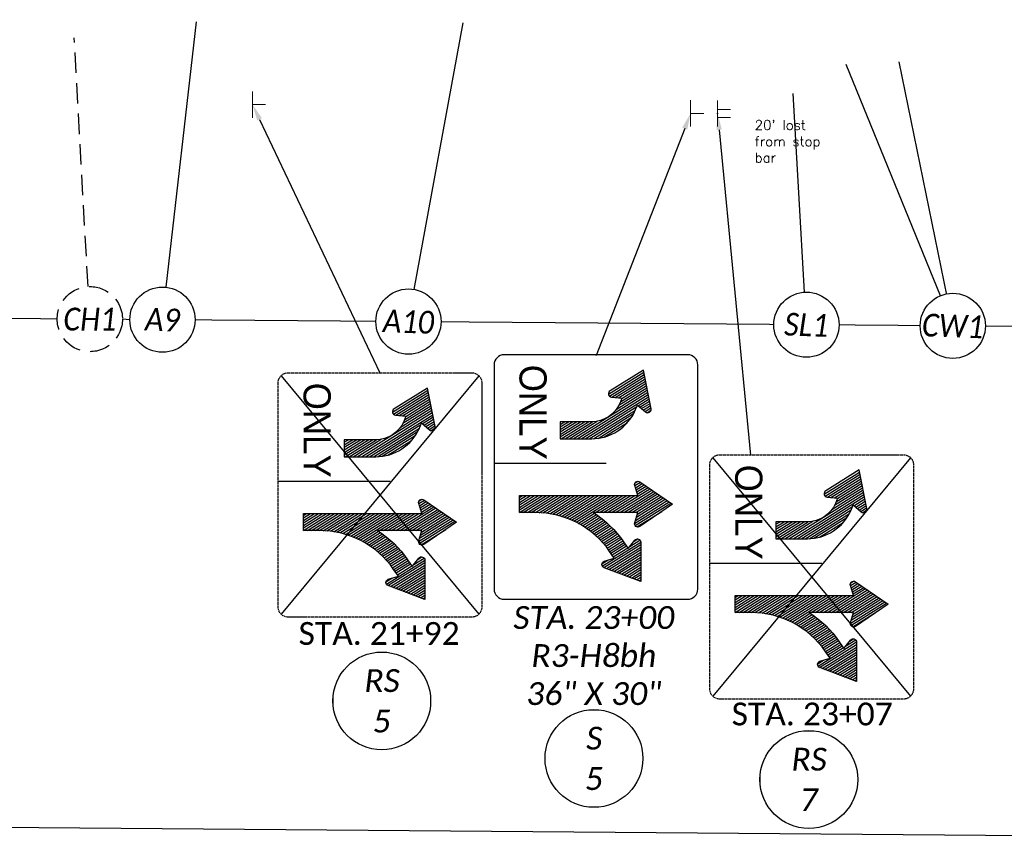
# Model space of a CAD drawing. Header units: feet. Extents: x 2241205 to 2250852, y 595253 to 597159.
# Tile 13 of 32: x 2245492 to 2245734, y 596044 to 596244. Entities that reach past the tile are written whole.
import ezdxf
from ezdxf import colors
from ezdxf.entities.mleader import LeaderData, LeaderLine
from ezdxf.enums import TextEntityAlignment as Align
from ezdxf.math import Vec2, Vec3

# ---------------------------------------------------------------- set-up
doc = ezdxf.new("R2010")
doc.units = ezdxf.units.FT
doc.header["$MEASUREMENT"] = 0
doc.set_wipeout_variables(frame=1)
doc.linetypes.add('DASHED2', pattern=[0.375, 0.25, -0.125])
doc.linetypes.add('HIDDEN2', pattern=[0.1875, 0.125, -0.0625])
for name, color, linetype in [('PM_P_Text', 7, 'Continuous'), ('SN_P_Signs', 120, 'Continuous'), ('SN_P_Text', 7, 'Continuous'), ('SN_X_Public', 3, 'Continuous'), ('SN_X_Public (Construction)', 3, 'Continuous'), ('SN_X_Text', 7, 'Continuous')]:
    doc.layers.add(name, color=color, linetype=linetype)
doc.layers.add('SC_Scratch1', color=7, linetype='Continuous', plot=False)
doc.styles.add('P_Slanted_Normal', font='calibrii.ttf', dxfattribs={"height": 0.14})
doc.styles.add('ROMANS', font='ROMANS.shx', dxfattribs={"height": 2.4})
doc.styles.get("Standard").update_dxf_attribs({"font": 'arial.ttf'})
doc.styles.add('Straight-Normal', font='font30.shx', dxfattribs={"height": 0.14})
doc.styles.add('X_Straight_Normal', font='calibril.ttf', dxfattribs={"height": 0.14})

# ---------------------------------------------------------------- blocks, each defined once
blk = doc.blocks.new('*U1238')
blk.add_wipeout([(-0.1996, 0.0154), (-0.1979, 0.0302), (-0.1946, 0.0468), (-0.1907, 0.0607), (-0.1856, 0.075), (-0.1791, 0.0893), (-0.1718, 0.1028), (-0.1639, 0.1149), (-0.1564, 0.1249), (-0.1478, 0.1351), (-0.1377, 0.1454), (-0.1256, 0.1559), (-0.115, 0.1639), (-0.1058, 0.1699), (-0.0947, 0.1764), (-0.083, 0.1822), (-0.0703, 0.1875), (-0.056, 0.1922), (-0.0388, 0.1964), (-0.024, 0.1988), (-0.0082, 0.2001), (0.0001, 0.2003), (0.0146, 0.1997), (0.0292, 0.1981), (0.0462, 0.1949), (0.0605, 0.1909), (0.0744, 0.1859), (0.0908, 0.1785), (0.1029, 0.1718), (0.114, 0.1647), (0.1255, 0.1561), (0.1362, 0.1469), (0.1457, 0.1374), (0.1538, 0.1283), (0.1608, 0.1195), (0.1695, 0.1067), (0.1766, 0.0945), (0.1828, 0.082), (0.188, 0.0691), (0.1919, 0.0576), (0.1951, 0.0455), (0.1971, 0.0355), (0.1987, 0.025), (0.2, 0.012), (0.2003, 0), (0.1999, -0.0132), (0.1985, -0.027), (0.1963, -0.0398), (0.1937, -0.0512), (0.1904, -0.0623), (0.1864, -0.0732), (0.1826, -0.0823), (0.1764, -0.0948), (0.1705, -0.1052), (0.1641, -0.1148), (0.1555, -0.1262), (0.1478, -0.1352), (0.1417, -0.1415), (0.1327, -0.15), (0.1263, -0.1555), (0.1155, -0.1636), (0.1013, -0.1727), (0.0864, -0.1807), (0.0754, -0.1855), (0.063, -0.1901), (0.0466, -0.1947), (0.038, -0.1966), (0.0258, -0.1986), (0.0166, -0.1995), (0.0072, -0.2001), (0.0001, -0.2002), (-0.0041, -0.2002), (-0.0117, -0.1999), (-0.0185, -0.1994), (-0.0265, -0.1985), (-0.0345, -0.1972), (-0.043, -0.1955), (-0.0517, -0.1934), (-0.0617, -0.1905), (-0.0771, -0.1848), (-0.0902, -0.1787), (-0.1007, -0.173), (-0.1125, -0.1656), (-0.1219, -0.1588), (-0.1332, -0.1494), (-0.146, -0.137), (-0.1551, -0.1266), (-0.1646, -0.1139), (-0.171, -0.1041), (-0.1778, -0.0919), (-0.184, -0.0788), (-0.1893, -0.0649), (-0.194, -0.0495), (-0.1968, -0.0363), (-0.1989, -0.0223), (-0.1999, -0.01), (-0.2002, 0)])
at = {"flags": 128}
blk.add_lwpolyline([(0.0291, 0.1979), (0.271, 1.8429)], dxfattribs=at)
blk.add_circle((0, 0), 0.2)
at = {"style": 'P_Slanted_Normal', "width": 0.9, "flags": 8}
blk.add_attdef('ITEMTYPE', text='', height=0.14, dxfattribs=at).set_placement((0, 0), align=Align.MIDDLE_CENTER)
blk = doc.blocks.new('*U1229')
blk.add_wipeout([(-0.1996, 0.0154), (-0.1979, 0.0302), (-0.1946, 0.0468), (-0.1907, 0.0607), (-0.1856, 0.075), (-0.1791, 0.0893), (-0.1718, 0.1028), (-0.1639, 0.1149), (-0.1564, 0.1249), (-0.1478, 0.1351), (-0.1377, 0.1454), (-0.1256, 0.1559), (-0.115, 0.1639), (-0.1058, 0.1699), (-0.0947, 0.1764), (-0.083, 0.1822), (-0.0703, 0.1875), (-0.056, 0.1922), (-0.0388, 0.1964), (-0.024, 0.1988), (-0.0082, 0.2001), (0.0001, 0.2003), (0.0146, 0.1997), (0.0292, 0.1981), (0.0462, 0.1949), (0.0605, 0.1909), (0.0744, 0.1859), (0.0908, 0.1785), (0.1029, 0.1718), (0.114, 0.1647), (0.1255, 0.1561), (0.1362, 0.1469), (0.1457, 0.1374), (0.1538, 0.1283), (0.1608, 0.1195), (0.1695, 0.1067), (0.1766, 0.0945), (0.1828, 0.082), (0.188, 0.0691), (0.1919, 0.0576), (0.1951, 0.0455), (0.1971, 0.0355), (0.1987, 0.025), (0.2, 0.012), (0.2003, 0), (0.1999, -0.0132), (0.1985, -0.027), (0.1963, -0.0398), (0.1937, -0.0512), (0.1904, -0.0623), (0.1864, -0.0732), (0.1826, -0.0823), (0.1764, -0.0948), (0.1705, -0.1052), (0.1641, -0.1148), (0.1555, -0.1262), (0.1478, -0.1352), (0.1417, -0.1415), (0.1327, -0.15), (0.1263, -0.1555), (0.1155, -0.1636), (0.1013, -0.1727), (0.0864, -0.1807), (0.0754, -0.1855), (0.063, -0.1901), (0.0466, -0.1947), (0.038, -0.1966), (0.0258, -0.1986), (0.0166, -0.1995), (0.0072, -0.2001), (0.0001, -0.2002), (-0.0041, -0.2002), (-0.0117, -0.1999), (-0.0185, -0.1994), (-0.0265, -0.1985), (-0.0345, -0.1972), (-0.043, -0.1955), (-0.0517, -0.1934), (-0.0617, -0.1905), (-0.0771, -0.1848), (-0.0902, -0.1787), (-0.1007, -0.173), (-0.1125, -0.1656), (-0.1219, -0.1588), (-0.1332, -0.1494), (-0.146, -0.137), (-0.1551, -0.1266), (-0.1646, -0.1139), (-0.171, -0.1041), (-0.1778, -0.0919), (-0.184, -0.0788), (-0.1893, -0.0649), (-0.194, -0.0495), (-0.1968, -0.0363), (-0.1989, -0.0223), (-0.1999, -0.01), (-0.2002, 0)])
at = {"flags": 128}
blk.add_lwpolyline([(-0.0185, 0.1991), (-0.1318, 1.4157)], dxfattribs=at)
blk.add_circle((0, 0), 0.2)
at = {"style": 'P_Slanted_Normal', "width": 0.9, "flags": 8}
blk.add_attdef('ITEMTYPE', text='', height=0.14, dxfattribs=at).set_placement((0, 0), align=Align.MIDDLE_CENTER)
blk = doc.blocks.new('*U1237')
blk.add_wipeout([(-0.1996, 0.0154), (-0.1979, 0.0302), (-0.1946, 0.0468), (-0.1907, 0.0607), (-0.1856, 0.075), (-0.1791, 0.0893), (-0.1718, 0.1028), (-0.1639, 0.1149), (-0.1564, 0.1249), (-0.1478, 0.1351), (-0.1377, 0.1454), (-0.1256, 0.1559), (-0.115, 0.1639), (-0.1058, 0.1699), (-0.0947, 0.1764), (-0.083, 0.1822), (-0.0703, 0.1875), (-0.056, 0.1922), (-0.0388, 0.1964), (-0.024, 0.1988), (-0.0082, 0.2001), (0.0001, 0.2003), (0.0146, 0.1997), (0.0292, 0.1981), (0.0462, 0.1949), (0.0605, 0.1909), (0.0744, 0.1859), (0.0908, 0.1785), (0.1029, 0.1718), (0.114, 0.1647), (0.1255, 0.1561), (0.1362, 0.1469), (0.1457, 0.1374), (0.1538, 0.1283), (0.1608, 0.1195), (0.1695, 0.1067), (0.1766, 0.0945), (0.1828, 0.082), (0.188, 0.0691), (0.1919, 0.0576), (0.1951, 0.0455), (0.1971, 0.0355), (0.1987, 0.025), (0.2, 0.012), (0.2003, 0), (0.1999, -0.0132), (0.1985, -0.027), (0.1963, -0.0398), (0.1937, -0.0512), (0.1904, -0.0623), (0.1864, -0.0732), (0.1826, -0.0823), (0.1764, -0.0948), (0.1705, -0.1052), (0.1641, -0.1148), (0.1555, -0.1262), (0.1478, -0.1352), (0.1417, -0.1415), (0.1327, -0.15), (0.1263, -0.1555), (0.1155, -0.1636), (0.1013, -0.1727), (0.0864, -0.1807), (0.0754, -0.1855), (0.063, -0.1901), (0.0466, -0.1947), (0.038, -0.1966), (0.0258, -0.1986), (0.0166, -0.1995), (0.0072, -0.2001), (0.0001, -0.2002), (-0.0041, -0.2002), (-0.0117, -0.1999), (-0.0185, -0.1994), (-0.0265, -0.1985), (-0.0345, -0.1972), (-0.043, -0.1955), (-0.0517, -0.1934), (-0.0617, -0.1905), (-0.0771, -0.1848), (-0.0902, -0.1787), (-0.1007, -0.173), (-0.1125, -0.1656), (-0.1219, -0.1588), (-0.1332, -0.1494), (-0.146, -0.137), (-0.1551, -0.1266), (-0.1646, -0.1139), (-0.171, -0.1041), (-0.1778, -0.0919), (-0.184, -0.0788), (-0.1893, -0.0649), (-0.194, -0.0495), (-0.1968, -0.0363), (-0.1989, -0.0223), (-0.1999, -0.01), (-0.2002, 0)])
at = {"flags": 128}
blk.add_lwpolyline([(0.0157, 0.1994), (0.1441, 1.8347)], dxfattribs=at)
blk.add_circle((0, 0), 0.2)
at = {"style": 'P_Slanted_Normal', "width": 0.9, "flags": 8}
blk.add_attdef('ITEMTYPE', text='', height=0.14, dxfattribs=at).set_placement((0, 0), align=Align.MIDDLE_CENTER)
blk = doc.blocks.new('*U1239')
blk.add_wipeout([(-0.1996, 0.0154), (-0.1979, 0.0302), (-0.1946, 0.0468), (-0.1907, 0.0607), (-0.1856, 0.075), (-0.1791, 0.0893), (-0.1718, 0.1028), (-0.1639, 0.1149), (-0.1564, 0.1249), (-0.1478, 0.1351), (-0.1377, 0.1454), (-0.1256, 0.1559), (-0.115, 0.1639), (-0.1058, 0.1699), (-0.0947, 0.1764), (-0.083, 0.1822), (-0.0703, 0.1875), (-0.056, 0.1922), (-0.0388, 0.1964), (-0.024, 0.1988), (-0.0082, 0.2001), (0.0001, 0.2003), (0.0146, 0.1997), (0.0292, 0.1981), (0.0462, 0.1949), (0.0605, 0.1909), (0.0744, 0.1859), (0.0908, 0.1785), (0.1029, 0.1718), (0.114, 0.1647), (0.1255, 0.1561), (0.1362, 0.1469), (0.1457, 0.1374), (0.1538, 0.1283), (0.1608, 0.1195), (0.1695, 0.1067), (0.1766, 0.0945), (0.1828, 0.082), (0.188, 0.0691), (0.1919, 0.0576), (0.1951, 0.0455), (0.1971, 0.0355), (0.1987, 0.025), (0.2, 0.012), (0.2003, 0), (0.1999, -0.0132), (0.1985, -0.027), (0.1963, -0.0398), (0.1937, -0.0512), (0.1904, -0.0623), (0.1864, -0.0732), (0.1826, -0.0823), (0.1764, -0.0948), (0.1705, -0.1052), (0.1641, -0.1148), (0.1555, -0.1262), (0.1478, -0.1352), (0.1417, -0.1415), (0.1327, -0.15), (0.1263, -0.1555), (0.1155, -0.1636), (0.1013, -0.1727), (0.0864, -0.1807), (0.0754, -0.1855), (0.063, -0.1901), (0.0466, -0.1947), (0.038, -0.1966), (0.0258, -0.1986), (0.0166, -0.1995), (0.0072, -0.2001), (0.0001, -0.2002), (-0.0041, -0.2002), (-0.0117, -0.1999), (-0.0185, -0.1994), (-0.0265, -0.1985), (-0.0345, -0.1972), (-0.043, -0.1955), (-0.0517, -0.1934), (-0.0617, -0.1905), (-0.0771, -0.1848), (-0.0902, -0.1787), (-0.1007, -0.173), (-0.1125, -0.1656), (-0.1219, -0.1588), (-0.1332, -0.1494), (-0.146, -0.137), (-0.1551, -0.1266), (-0.1646, -0.1139), (-0.171, -0.1041), (-0.1778, -0.0919), (-0.184, -0.0788), (-0.1893, -0.0649), (-0.194, -0.0495), (-0.1968, -0.0363), (-0.1989, -0.0223), (-0.1999, -0.01), (-0.2002, 0)])
at = {"flags": 128}
blk.add_lwpolyline([(-0.0819, 0.1824), (-0.7094, 1.5797)], dxfattribs=at)
blk.add_circle((0, 0), 0.2)
at = {"style": 'P_Slanted_Normal', "width": 0.9, "flags": 8}
blk.add_attdef('ITEMTYPE', text='', height=0.14, dxfattribs=at).set_placement((0, 0), align=Align.MIDDLE_CENTER)
blk = doc.blocks.new('SGN1P')
at = {"layer": 'SN_X_Public', "color": 3, "linetype": 'Continuous', "lineweight": 0}
for p, q in [((0, 0.08), (0, -0.08)), ((0, 0), (-0.08, 0))]:
    blk.add_line(p, q, dxfattribs=at)
blk = doc.blocks.new('SGN2P')
at = {"layer": 'SN_X_Public', "color": 3, "linetype": 'Continuous', "lineweight": 0}
for p, q in [((0, 0.08), (0, -0.08)), ((0, 0.024), (-0.08, 0.024)), ((0, -0.024), (-0.08, -0.024))]:
    blk.add_line(p, q, dxfattribs=at)
at = {"layer": 'SN_X_Public (Construction)', "color": 3, "linetype": 'Continuous', "lineweight": 30}
blk.add_point((0, 0), dxfattribs=at)
blk = doc.blocks.new('A$C71eddef6')
at = {"layer": 'SN_P_Signs', "linetype": 'Continuous', "lineweight": 0}
for p, q in [((0, -3.2), (0, 3.2)), ((0, 0), (3.2, 0))]:
    blk.add_line(p, q, dxfattribs=at)
blk = doc.blocks.new('A$C61eb7388')
at = {"layer": 'SN_P_Signs'}
for p, q in [((27.5, 50), (-27.5, 50)), ((27.5, 50), (27.5, 50)), ((-30, 47.5), (-30, 2.5)), ((30, 2.5), (30, 47.5)), ((-3.33, 27.5), (-3.33, 0)), ((-27.5, 0), (27.5, 0))]:
    blk.add_line(p, q, dxfattribs=at)
at = {"layer": 'SN_P_Signs', "linetype": 'Continuous'}
for p, q in [((9.11, 35.17), (5.14, 41.53)), ((9.88, 34.93), (5.46, 42)), ((10.64, 34.69), (5.78, 42.47)), ((11.39, 34.48), (6.11, 42.94)), ((11.92, 34.62), (6.43, 43.4)), ((12.25, 35.07), (8.44, 41.17)), ((8.75, 29.84), (3.2, 38.72)), ((8.75, 30.83), (3.53, 39.18)), ((8.75, 31.81), (3.85, 39.65)), ((8.75, 32.8), (4.17, 40.12)), ((8.75, 33.78), (4.49, 40.59)), ((8.75, 34.77), (4.82, 41.06)), ((-20.31, 28.08), (-25.74, 36.77)), ((-19.84, 28.31), (-25.19, 36.87)), ((-19.58, 28.88), (-24.64, 36.98)), ((-19.49, 29.72), (-24.09, 37.09)), ((-19.4, 30.57), (-23.54, 37.19)), ((-19.29, 31.38), (-23, 37.3)), ((-18.45, 31.01), (-22.45, 37.41)), ((-17.59, 30.62), (-21.9, 37.52)), ((-16.58, 29.98), (-21.35, 37.62)), ((-9.38, 19.44), (-20.8, 37.73)), ((-9.38, 20.43), (-20.25, 37.84)), ((-9.38, 21.41), (-19.7, 37.94)), ((-17.49, 35.39), (-19.16, 38.05)), ((-17.14, 35.81), (-18.61, 38.16)), ((-16.78, 36.22), (-18.06, 38.27)), ((-16.42, 36.63), (-17.51, 38.37)), ((-16.07, 37.05), (-16.96, 38.48)), ((-15.78, 37.57), (-16.36, 38.5)), ((2.65, 34.68), (1.59, 36.37)), ((3.16, 34.84), (1.91, 36.84)), ((3.68, 35), (2.24, 37.31)), ((4.19, 35.16), (2.56, 37.78)), ((8.75, 28.86), (2.88, 38.25)), ((-9.38, 22.4), (-17.28, 35.04)), ((-9.38, 23.38), (-16.43, 34.68)), ((-9.38, 24.38), (-15.55, 34.25)), ((1.48, 34.58), (1.04, 35.28)), ((2.13, 34.52), (1.27, 35.9)), ((8.75, 27.87), (4.58, 34.54)), ((15.83, 34.27), (15.2, 35.28)), ((17.03, 33.34), (15.48, 35.81)), ((21.88, 26.57), (15.97, 36.01)), ((22.24, 26.96), (16.59, 36.01)), ((22.48, 27.57), (17.2, 36.01)), ((22.71, 28.19), (17.82, 36.02)), ((22.94, 28.8), (18.43, 36.02)), ((23.17, 29.41), (19.05, 36.02)), ((23.41, 30.03), (19.66, 36.02)), ((23.64, 30.64), (20.27, 36.02)), ((23.87, 31.25), (20.89, 36.03)), ((24.1, 31.86), (21.5, 36.03)), ((24.34, 32.48), (22.12, 36.03)), ((24.57, 33.09), (22.73, 36.03)), ((24.8, 33.7), (23.35, 36.03)), ((25.03, 34.32), (23.96, 36.04)), ((25.27, 34.93), (24.57, 36.04)), ((25.5, 35.54), (25.19, 36.04)), ((-9.48, 25.52), (-14.57, 33.66)), ((-9.77, 26.97), (-13.39, 32.77)), ((8.75, 26.88), (4.58, 33.55)), ((8.75, 25.9), (4.58, 32.57)), ((8.75, 24.91), (4.58, 31.58)), ((17.85, 28.08), (15.64, 31.62)), ((18.28, 28.38), (16.07, 31.92)), ((18.71, 28.68), (16.5, 32.21)), ((19.14, 28.97), (16.93, 32.51)), ((19.57, 29.27), (17.36, 32.81)), ((11.11, 20.15), (4.58, 30.6)), ((10.84, 19.59), (4.58, 29.61)), ((15.06, 25.66), (12.79, 29.28)), ((15.43, 26.04), (13.18, 29.64)), ((15.82, 26.4), (13.58, 29.99)), ((16.21, 26.76), (13.98, 30.33)), ((16.61, 27.1), (14.39, 30.67)), ((17.02, 27.44), (14.8, 30.99)), ((17.43, 27.76), (15.22, 31.31)), ((10.59, 19.02), (4.58, 28.63)), ((10.34, 18.43), (4.58, 27.64)), ((10.1, 17.82), (4.58, 26.66)), ((12.93, 23.14), (10.58, 26.91)), ((13.27, 23.59), (10.93, 27.33)), ((13.61, 24.03), (11.29, 27.74)), ((13.96, 24.46), (11.66, 28.14)), ((14.32, 24.87), (12.03, 28.53)), ((14.68, 25.27), (12.41, 28.91)), ((21.31, 26.48), (20.41, 27.92)), ((-9.38, 18.46), (-13.67, 25.33)), ((9.88, 17.19), (4.58, 25.67)), ((9.68, 16.54), (4.58, 24.69)), ((11.39, 20.68), (8.91, 24.65)), ((11.68, 21.21), (9.23, 25.13)), ((11.98, 21.71), (9.56, 25.59)), ((12.29, 22.2), (9.89, 26.04)), ((12.61, 22.68), (10.23, 26.48)), ((-9.38, 17.47), (-13.54, 24.15)), ((-9.38, 16.49), (-13.54, 23.16)), ((-9.84, 16.25), (-13.54, 22.17)), ((9.48, 15.86), (4.58, 23.7)), ((9.31, 15.15), (4.58, 22.72)), ((-10.46, 16.25), (-13.54, 21.19)), ((-11.07, 16.25), (-13.54, 20.2)), ((9.15, 14.42), (4.58, 21.73)), ((9.02, 13.65), (4.58, 20.75)), ((8.91, 12.84), (4.58, 19.76)), ((-11.69, 16.25), (-13.54, 19.22)), ((-12.3, 16.25), (-13.54, 18.23)), ((-12.92, 16.25), (-13.54, 17.25)), ((8.82, 11.99), (4.58, 18.78)), ((8.77, 11.1), (4.58, 17.79)), ((-13.53, 16.25), (-13.54, 16.26)), ((8.75, 10.14), (4.58, 16.81)), ((8.75, 9.15), (4.58, 15.82)), ((8.75, 8.17), (4.58, 14.84)), ((8.75, 7.18), (4.58, 13.85)), ((8.72, 6.25), (4.58, 12.87)), ((8.1, 6.25), (4.58, 11.88)), ((7.49, 6.25), (4.58, 10.9)), ((6.87, 6.25), (4.58, 9.91)), ((6.26, 6.25), (4.58, 8.93)), ((5.64, 6.25), (4.58, 7.94)), ((5.02, 6.25), (4.58, 6.96))]:
    blk.add_line(p, q, dxfattribs=at)
at = {"layer": 'SN_P_Signs', "flags": 128}
for points in [[(4.58, 6.25), (4.58, 35.29), (2.12, 34.52, -0.712491), (1.19, 35.78), (6.67, 43.75), (12.14, 35.78, -0.712491), (11.21, 34.52), (8.75, 35.29), (8.75, 24.4, -0.09881), (15.89, 31.79), (17.54, 32.94), (15.51, 34.52, -0.712491), (16.02, 36.01), (25.69, 36.04), (22.26, 27, -0.712491), (20.68, 27.05), (19.92, 29.51), (18.26, 28.36, 0.246076), (8.75, 10.21), (8.75, 6.25)], [(-13.54, 16.25), (-9.38, 16.25), (-9.38, 23.96, 0.29875), (-16.4, 34.66), (-17.66, 35.21), (-15.97, 37.16, 0.712491), (-16.76, 38.52), (-26.25, 36.67), (-21.12, 28.47, 0.712491), (-19.59, 28.82), (-19.31, 31.38), (-18.06, 30.84, -0.29875), (-13.54, 23.96)]]:
    blk.add_lwpolyline(points, format="xyb", close=True, dxfattribs=at)
at = {"layer": 'SN_P_Signs'}
for centre, major_axis, start_param, end_param in [((-27.5, 47.5), (-1.77, 1.77), 5.497787, 7.068583), ((27.5, 47.5), (-1.77, -1.77), 2.356194, 3.926991), ((-27.5, 2.5), (-1.77, -1.77), -0.785398, 0.785398), ((27.5, 2.5), (-1.77, 1.77), 2.356194, 3.926991)]:
    blk.add_ellipse(centre, major_axis=major_axis, ratio=1, start_param=start_param, end_param=end_param, dxfattribs=at)
at = {"layer": 'SN_P_Signs', "style": 'Straight-Normal', "width": 0.960096}
blk.add_text('ONLY', height=6.666, dxfattribs=at).set_placement((-15.89, 9.58), align=Align.MIDDLE_CENTER)
blk = doc.blocks.new('*U1256')
blk.add_wipeout([(-0.1997, 0.0155), (-0.198, 0.0303), (-0.1947, 0.0469), (-0.1909, 0.0608), (-0.1857, 0.0751), (-0.1793, 0.0894), (-0.1719, 0.1029), (-0.164, 0.1151), (-0.1565, 0.1251), (-0.1479, 0.1352), (-0.1378, 0.1455), (-0.1257, 0.156), (-0.1151, 0.164), (-0.1059, 0.1701), (-0.0948, 0.1766), (-0.0831, 0.1824), (-0.0703, 0.1877), (-0.0561, 0.1924), (-0.0388, 0.1966), (-0.024, 0.199), (-0.0083, 0.2003), (0.0001, 0.2004), (0.0146, 0.1999), (0.0292, 0.1983), (0.0463, 0.195), (0.0605, 0.1911), (0.0744, 0.1861), (0.0909, 0.1787), (0.103, 0.172), (0.114, 0.1649), (0.1256, 0.1562), (0.1362, 0.147), (0.1458, 0.1375), (0.1539, 0.1284), (0.1609, 0.1196), (0.1697, 0.1068), (0.1767, 0.0946), (0.1829, 0.0821), (0.1881, 0.0692), (0.192, 0.0577), (0.1952, 0.0456), (0.1973, 0.0356), (0.1989, 0.0251), (0.2001, 0.0121), (0.2004, 0.0001), (0.2, -0.0131), (0.1986, -0.027), (0.1964, -0.0398), (0.1938, -0.0512), (0.1905, -0.0622), (0.1866, -0.0732), (0.1827, -0.0823), (0.1766, -0.0948), (0.1706, -0.1052), (0.1642, -0.1148), (0.1556, -0.1263), (0.1479, -0.1352), (0.1418, -0.1416), (0.1328, -0.1501), (0.1263, -0.1555), (0.1156, -0.1637), (0.1014, -0.1728), (0.0864, -0.1808), (0.0755, -0.1856), (0.063, -0.1902), (0.0467, -0.1948), (0.0381, -0.1967), (0.0258, -0.1986), (0.0166, -0.1996), (0.0072, -0.2002), (0.0001, -0.2003), (-0.0041, -0.2003), (-0.0117, -0.2), (-0.0185, -0.1994), (-0.0265, -0.1985), (-0.0345, -0.1973), (-0.043, -0.1956), (-0.0517, -0.1935), (-0.0618, -0.1905), (-0.0772, -0.1848), (-0.0903, -0.1788), (-0.1008, -0.1731), (-0.1126, -0.1657), (-0.122, -0.1588), (-0.1333, -0.1495), (-0.1461, -0.137), (-0.1552, -0.1266), (-0.1647, -0.114), (-0.1711, -0.1041), (-0.1779, -0.0919), (-0.1841, -0.0788), (-0.1895, -0.0649), (-0.1941, -0.0495), (-0.197, -0.0363), (-0.1991, -0.0222), (-0.2001, -0.0099), (-0.2003, 0.0001)])
at = {"linetype": 'HIDDEN2', "flags": 128}
blk.add_lwpolyline([(-0.0111, 0.1997), (-0.0956, 1.7258)], dxfattribs=at)
at = {"linetype": 'HIDDEN2'}
blk.add_circle((0, 0), 0.2, dxfattribs=at)
at = {"style": 'P_Slanted_Normal', "width": 0.9, "flags": 8}
blk.add_attdef('ITEMTYPE', text='', height=0.14, dxfattribs=at).set_placement((0, 0), align=Align.MIDDLE_CENTER)
blk = doc.blocks.new('A$Cb8c3c831')
at = {"layer": 'SN_X_Public', "linetype": 'Continuous'}
for p, q in [((28.08, 20.31), (36.77, 25.74)), ((28.31, 19.84), (36.87, 25.19)), ((28.88, 19.58), (36.98, 24.64)), ((29.72, 19.49), (37.09, 24.09)), ((30.57, 19.4), (37.19, 23.54)), ((30.62, 17.59), (37.52, 21.9)), ((31.01, 18.45), (37.41, 22.45)), ((31.38, 19.29), (37.3, 23)), ((19.44, 9.38), (37.73, 20.8)), ((20.43, 9.38), (37.84, 20.25)), ((21.41, 9.38), (37.94, 19.7)), ((29.98, 16.58), (37.62, 21.35)), ((22.4, 9.38), (35.04, 17.28)), ((35.39, 17.49), (38.05, 19.16)), ((35.81, 17.14), (38.16, 18.61)), ((36.22, 16.78), (38.27, 18.06)), ((36.63, 16.42), (38.37, 17.51)), ((37.05, 16.07), (38.48, 16.96)), ((23.38, 9.38), (34.68, 16.43)), ((24.38, 9.38), (34.25, 15.55)), ((25.52, 9.48), (33.66, 14.57)), ((37.57, 15.78), (38.5, 16.36)), ((16.25, 11.69), (19.22, 13.54)), ((16.25, 11.07), (20.2, 13.54)), ((16.25, 10.46), (21.19, 13.54)), ((16.25, 9.84), (22.17, 13.54)), ((16.25, 12.3), (18.23, 13.54)), ((16.25, 12.92), (17.25, 13.54)), ((16.25, 13.53), (16.26, 13.54)), ((16.49, 9.38), (23.16, 13.54)), ((17.47, 9.38), (24.15, 13.54)), ((18.46, 9.38), (25.33, 13.67)), ((26.97, 9.77), (32.77, 13.39)), ((34.52, -2.13), (35.9, -1.27)), ((34.58, -1.48), (35.28, -1.04)), ((34.68, -2.65), (36.37, -1.59)), ((34.84, -3.16), (36.84, -1.91)), ((35, -3.68), (37.31, -2.24)), ((6.25, -8.72), (12.87, -4.58)), ((6.25, -8.1), (11.88, -4.58)), ((6.25, -7.49), (10.9, -4.58)), ((6.25, -6.87), (9.91, -4.58)), ((6.25, -6.26), (8.93, -4.58)), ((6.25, -5.64), (7.94, -4.58)), ((6.25, -5.02), (6.96, -4.58)), ((7.18, -8.75), (13.85, -4.58)), ((8.17, -8.75), (14.84, -4.58)), ((9.15, -8.75), (15.82, -4.58)), ((10.14, -8.75), (16.81, -4.58)), ((11.1, -8.77), (17.79, -4.58)), ((11.99, -8.82), (18.78, -4.58)), ((12.84, -8.91), (19.76, -4.58)), ((13.65, -9.02), (20.75, -4.58)), ((14.42, -9.15), (21.73, -4.58)), ((15.15, -9.31), (22.72, -4.58)), ((15.86, -9.48), (23.7, -4.58)), ((16.54, -9.68), (24.69, -4.58)), ((17.19, -9.88), (25.67, -4.58)), ((17.82, -10.1), (26.66, -4.58)), ((18.43, -10.34), (27.64, -4.58)), ((19.02, -10.59), (28.63, -4.58)), ((19.59, -10.84), (29.61, -4.58)), ((20.15, -11.11), (30.6, -4.58)), ((24.91, -8.75), (31.58, -4.58)), ((25.9, -8.75), (32.57, -4.58)), ((26.88, -8.75), (33.55, -4.58)), ((27.87, -8.75), (34.54, -4.58)), ((28.86, -8.75), (38.25, -2.88)), ((29.84, -8.75), (38.72, -3.2)), ((30.83, -8.75), (39.18, -3.53)), ((31.81, -8.75), (39.65, -3.85)), ((32.8, -8.75), (40.12, -4.17)), ((33.78, -8.75), (40.59, -4.49)), ((34.77, -8.75), (41.06, -4.82)), ((35.16, -4.19), (37.78, -2.56)), ((34.48, -11.39), (42.94, -6.11)), ((34.62, -11.92), (43.4, -6.43)), ((34.69, -10.64), (42.47, -5.78)), ((34.93, -9.88), (42, -5.46)), ((35.17, -9.11), (41.53, -5.14)), ((20.68, -11.39), (24.65, -8.91)), ((21.21, -11.68), (25.13, -9.23)), ((21.71, -11.98), (25.59, -9.56)), ((35.07, -12.25), (41.17, -8.44)), ((22.2, -12.29), (26.04, -9.89)), ((22.68, -12.61), (26.48, -10.23)), ((23.14, -12.93), (26.91, -10.58)), ((23.59, -13.27), (27.33, -10.93)), ((24.03, -13.61), (27.74, -11.29)), ((24.46, -13.96), (28.14, -11.66)), ((24.87, -14.32), (28.53, -12.03)), ((25.27, -14.68), (28.91, -12.41)), ((25.66, -15.06), (29.28, -12.79)), ((26.04, -15.43), (29.64, -13.18)), ((26.4, -15.82), (29.99, -13.58)), ((26.76, -16.21), (30.33, -13.98)), ((27.1, -16.61), (30.67, -14.39)), ((26.57, -21.88), (36.01, -15.97)), ((26.96, -22.24), (36.01, -16.59)), ((27.44, -17.02), (30.99, -14.8)), ((27.76, -17.43), (31.31, -15.22)), ((28.08, -17.85), (31.62, -15.64)), ((28.38, -18.28), (31.92, -16.07)), ((28.68, -18.71), (32.21, -16.5)), ((33.34, -17.03), (35.81, -15.48)), ((34.27, -15.83), (35.28, -15.2)), ((27.57, -22.48), (36.01, -17.2)), ((28.19, -22.71), (36.02, -17.82)), ((28.8, -22.94), (36.02, -18.43)), ((28.97, -19.14), (32.51, -16.93)), ((29.27, -19.57), (32.81, -17.36)), ((29.41, -23.17), (36.02, -19.05)), ((26.48, -21.31), (27.92, -20.41)), ((30.03, -23.41), (36.02, -19.66)), ((30.64, -23.64), (36.02, -20.27)), ((31.25, -23.87), (36.03, -20.89)), ((31.86, -24.1), (36.03, -21.5)), ((32.48, -24.34), (36.03, -22.12)), ((33.09, -24.57), (36.03, -22.73)), ((33.7, -24.8), (36.03, -23.35)), ((34.32, -25.03), (36.04, -23.96)), ((34.93, -25.27), (36.04, -24.57)), ((35.54, -25.5), (36.04, -25.19))]:
    blk.add_line(p, q, dxfattribs=at)
at = {"layer": 'SN_X_Public'}
blk.add_line((27.5, 3.33), (0, 3.33), dxfattribs=at)
at = {"layer": 'SN_X_Public', "linetype": 'HIDDEN2', "flags": 128}
blk.add_lwpolyline([(2.5, 30), (47.5, 30, -0.414214), (50, 27.5), (50, -27.5, -0.414214), (47.5, -30), (2.5, -30, -0.414214), (0, -27.5), (0, 27.5, -0.414214)], format="xyb", close=True, dxfattribs=at)
at = {"layer": 'SN_X_Public', "flags": 128}
for points in [[(16.25, 13.54), (16.25, 9.38), (23.96, 9.38, 0.29875), (34.66, 16.4), (35.21, 17.66), (37.16, 15.97, 0.712491), (38.52, 16.76), (36.67, 26.25), (28.47, 21.12, 0.712491), (28.82, 19.59), (31.38, 19.31), (30.84, 18.06, -0.29875), (23.96, 13.54)], [(6.25, -4.58), (35.29, -4.58), (34.52, -2.12, -0.712491), (35.78, -1.19), (43.75, -6.67), (35.78, -12.14, -0.712491), (34.52, -11.21), (35.29, -8.75), (24.4, -8.75, -0.09881), (31.79, -15.89), (32.94, -17.54), (34.52, -15.51, -0.712491), (36.01, -16.02), (36.04, -25.69), (27, -22.26, -0.712491), (27.05, -20.68), (29.51, -19.92), (28.36, -18.26, 0.246076), (10.21, -8.75), (6.25, -8.75)]]:
    blk.add_lwpolyline(points, format="xyb", close=True, dxfattribs=at)
at = {"layer": 'SN_X_Public', "style": 'Straight-Normal', "width": 0.960096}
blk.add_text('ONLY', height=6.666, rotation=270, dxfattribs=at).set_placement((9.58, 15.89), align=Align.MIDDLE_CENTER)

msp = doc.modelspace()

# ---------------------------------------------------------------- linework, layer by layer
at = {"layer": 'PM_P_Text'}
msp.add_line((2245707.84, 596233.5), (2245721.09, 596168.69), dxfattribs=at)
at = {"layer": 'SC_Scratch1'}
for p, q in [((2246106.35, 596165.65), (2244506.4, 596178.26)), ((2246105.37, 596040.65), (2244505.42, 596053.27))]:
    msp.add_line(p, q, dxfattribs=at)
at = {"layer": 'SN_P_Signs', "color": 1, "flags": 128}
for points in [[(2245556.27, 596156.46), (2245604.81, 596097.92)], [(2245604.81, 596156.46), (2245556.27, 596097.92)], [(2245662.19, 596136.34), (2245710.73, 596077.81)], [(2245710.73, 596136.34), (2245662.19, 596077.81)]]:
    msp.add_lwpolyline(points, dxfattribs=at)

# ---------------------------------------------------------------- block references
at = {"layer": 'SN_X_Public', "xscale": 40, "yscale": 40, "zscale": 40}
for name, p, rotation in [('SGN1P', (2245549.28, 596222.99), 180.2986742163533), ('SGN2P', (2245663.38, 596220.82), 179.6819902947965)]:
    msp.add_blockref(name, p, dxfattribs=dict(at, rotation=rotation))
at = {"layer": 'SN_X_Public', "color": 1}
msp.add_blockref('A$C71eddef6', (2245656.77, 596220.85), dxfattribs=at)
at = {"layer": 'SN_X_Public', "color": 1, "rotation": 270}
msp.add_blockref('A$C61eb7388', (2245608.53, 596131.6), dxfattribs=at)
at = {"layer": 'SN_X_Public'}
for p in [(2245555.54, 596127.19), (2245661.46, 596107.07)]:
    msp.add_blockref('A$Cb8c3c831', p, dxfattribs=at)

# ---------------------------------------------------------------- texts
at = {"layer": 'SC_Scratch1', "insert": (2245672.49, 596219.19), "char_height": 2.4, "attachment_point": 1, "style": 'ROMANS'}
msp.add_mtext_dynamic_manual_height_columns("20' lost from stop bar", width=20.7657, gutter_width=12, heights=[0], dxfattribs=at)
at = {"layer": 'SN_P_Text', "insert": (2245633.01, 596087.74), "char_height": 5.6, "attachment_point": 5, "style": 'P_Slanted_Normal'}
msp.add_mtext('\\A1;STA. 23+00\\PR3-H8bh\\P36" X 30"', dxfattribs=at)
at = {"layer": 'SN_X_Text', "char_height": 5.6, "attachment_point": 5, "style": 'X_Straight_Normal'}
for s, insert in [('\\A1;STA. 21+92', (2245580.33, 596093.16)), ('\\A1;STA. 23+07', (2245686.6, 596073.4))]:
    msp.add_mtext(s, dxfattribs=dict(at, insert=insert))

# ---------------------------------------------------------------- leaders
at = {"layer": 'SN_P_Text', "linetype": 'Continuous'}
ml = msp.add_multileader_mtext('Standard', dxfattribs=at)
ml.set_content('', color=256)
ml.set_leader_properties()
ml.build(insert=Vec2(0, 0))
ml.multileader.update_dxf_attribs({"text_right_attachment_type": 6, "dogleg_length": 0, "scale": 40})
ctx = ml.context
ctx.base_point, ctx.scale, ctx.char_height, ctx.landing_gap_size, ctx.plane_origin = Vec3(2245633.44, 596161.51), 40, 0.18, 0.09, Vec3(2245573.54, 596172.88)
ctx.right_attachment, ctx.text_align_type = 6, 2
notes = []
notes.append((ctx, [(1, (1, 1, 0), (2245633.62, 596161.42), (-1, 0), 0, [(0, [(2245656.77, 596220.85)], 0, [])])]))
ctx.mtext.insert, ctx.mtext.alignment, ctx.mtext.flow_direction = Vec3(2245633.53, 596161.6), 3, 5
at = {"layer": 'SN_X_Text', "linetype": 'Continuous'}
ml = msp.add_multileader_mtext('Standard', dxfattribs=at)
ml.set_content('', color=256)
ml.set_leader_properties()
ml.build(insert=Vec2(0, 0))
ml.multileader.update_dxf_attribs({"text_right_attachment_type": 6, "dogleg_length": 0, "scale": 40})
ctx = ml.context
ctx.base_point, ctx.scale, ctx.char_height, ctx.landing_gap_size, ctx.plane_origin = Vec3(2245671.47, 596136.98), 40, 0.18, 0.09, Vec3(2245580.18, 596172.94)
ctx.right_attachment = 6
notes.append((ctx, [(0, (1, 1, 0), (2245671.47, 596136.98), (1, 0), 0, [(0, [(2245663.38, 596220.82)], 0, [])])]))
ctx.mtext.insert, ctx.mtext.flow_direction = Vec3(2245671.56, 596137.07), 5
for ctx, leaders in notes:
    for number, flags, end, landing, length, lines in leaders:
        leader = LeaderData()
        leader.index, (leader.has_last_leader_line, leader.has_dogleg_vector, leader.attachment_direction) = number, flags
        leader.last_leader_point, leader.dogleg_vector, leader.dogleg_length = Vec3(end), Vec3(landing), length
        for number, points, colour, breaks in lines:
            line = LeaderLine()
            line.index, line.vertices, line.color, line.breaks = number, Vec3.list(points), colors.encode_raw_color(colour), breaks
            leader.lines.append(line)
        ctx.leaders.append(leader)

# ---------------------------------------------------------------- wipeouts: each hides what was drawn before it
msp.add_wipeout([(2245569.06, 596077.56), (2245569.16, 596078.45), (2245569.36, 596079.44), (2245569.59, 596080.27), (2245569.9, 596081.12), (2245570.28, 596081.98), (2245570.72, 596082.78), (2245571.19, 596083.51), (2245571.64, 596084.1), (2245572.16, 596084.71), (2245572.76, 596085.32), (2245573.48, 596085.95), (2245574.11, 596086.43), (2245574.66, 596086.79), (2245575.32, 596087.18), (2245576.02, 596087.52), (2245576.78, 596087.84), (2245577.63, 596088.12), (2245578.66, 596088.37), (2245579.55, 596088.51), (2245580.49, 596088.59), (2245580.98, 596088.6), (2245581.85, 596088.57), (2245582.72, 596088.47), (2245583.74, 596088.28), (2245584.59, 596088.04), (2245585.42, 596087.75), (2245586.4, 596087.3), (2245587.12, 596086.9), (2245587.78, 596086.48), (2245588.47, 596085.96), (2245589.11, 596085.42), (2245589.68, 596084.85), (2245590.16, 596084.3), (2245590.58, 596083.78), (2245591.1, 596083.01), (2245591.52, 596082.29), (2245591.89, 596081.54), (2245592.2, 596080.77), (2245592.43, 596080.08), (2245592.63, 596079.36), (2245592.75, 596078.76), (2245592.85, 596078.14), (2245592.92, 596077.36), (2245592.94, 596076.64), (2245592.91, 596075.86), (2245592.83, 596075.03), (2245592.7, 596074.27), (2245592.54, 596073.59), (2245592.35, 596072.93), (2245592.11, 596072.27), (2245591.88, 596071.73), (2245591.51, 596070.98), (2245591.16, 596070.37), (2245590.78, 596069.79), (2245590.26, 596069.11), (2245589.8, 596068.57), (2245589.44, 596068.19), (2245588.9, 596067.69), (2245588.52, 596067.36), (2245587.88, 596066.88), (2245587.03, 596066.33), (2245586.14, 596065.86), (2245585.48, 596065.57), (2245584.74, 596065.29), (2245583.76, 596065.02), (2245583.25, 596064.91), (2245582.52, 596064.79), (2245581.97, 596064.73), (2245581.41, 596064.7), (2245580.98, 596064.69), (2245580.74, 596064.69), (2245580.28, 596064.71), (2245579.87, 596064.74), (2245579.4, 596064.79), (2245578.92, 596064.87), (2245578.41, 596064.97), (2245577.89, 596065.1), (2245577.29, 596065.27), (2245576.38, 596065.61), (2245575.59, 596065.97), (2245574.96, 596066.31), (2245574.26, 596066.76), (2245573.7, 596067.16), (2245573.03, 596067.72), (2245572.26, 596068.47), (2245571.72, 596069.09), (2245571.15, 596069.84), (2245570.77, 596070.43), (2245570.36, 596071.16), (2245569.99, 596071.94), (2245569.67, 596072.77), (2245569.4, 596073.69), (2245569.23, 596074.48), (2245569.1, 596075.31), (2245569.04, 596076.05), (2245569.03, 596076.65)]).dxf.layer = 'SN_P_Text'

# ---------------------------------------------------------------- next in the draw order: linework, layer by layer
at = {"layer": 'SN_P_Text'}
msp.add_circle((2245580.98, 596076.64), 12, dxfattribs=at)

# ---------------------------------------------------------------- next in the draw order: block references
at = {"layer": 'PM_P_Text'}
ref = msp.add_blockref('*U1237', (2245527.17, 596170.21), dxfattribs=dict(at, xscale=40, yscale=40, zscale=40, rotation=358))
ref.add_attrib('ITEMTYPE', 'A9', dxfattribs={"layer": '0', "height": 5.6, "rotation": 358, "style": 'P_Slanted_Normal', "width": 0.9}).set_placement((2245527.17, 596170.21), align=Align.MIDDLE_CENTER)
ref = msp.add_blockref('*U1238', (2245587.53, 596169.74), dxfattribs=dict(at, xscale=40, yscale=40, zscale=40, rotation=358))
ref.add_attrib('ITEMTYPE', 'A10', dxfattribs={"layer": '0', "height": 5.6, "rotation": 358, "style": 'P_Slanted_Normal', "width": 0.9}).set_placement((2245587.53, 596169.74), align=Align.MIDDLE_CENTER)
at = {"layer": 'PM_P_Text', "color": 1, "linetype": 'DASHED2'}
ref = msp.add_blockref('*U1256', (2245509.35, 596170.35), dxfattribs=dict(at, xscale=40, yscale=40, zscale=40))
ref.add_attrib('ITEMTYPE', 'CH1', dxfattribs={"layer": '0', "height": 5.6, "style": 'P_Slanted_Normal', "width": 0.9}).set_placement((2245509.35, 596170.35), align=Align.MIDDLE_CENTER)
at = {"layer": 'PM_P_Text'}
ref = msp.add_blockref('*U1229', (2245685.18, 596168.97), dxfattribs=dict(at, xscale=40, yscale=40, zscale=40, rotation=358))
ref.add_attrib('ITEMTYPE', 'SL1', dxfattribs={"layer": '0', "height": 5.6, "rotation": 358, "style": 'P_Slanted_Normal', "width": 0.9}).set_placement((2245685.18, 596168.97), align=Align.MIDDLE_CENTER)

# ---------------------------------------------------------------- next in the draw order: texts
at = {"layer": 'SN_P_Text', "insert": (2245581.05, 596081.6), "char_height": 5.6, "width": 4.2215, "attachment_point": 5, "style": 'P_Slanted_Normal'}
msp.add_mtext('\\A1;RS', dxfattribs=at)
at = {"layer": 'SN_P_Text', "insert": (2245580.94, 596071.68), "char_height": 5.6, "attachment_point": 5, "style": 'P_Slanted_Normal'}
msp.add_mtext('\\A1;5', dxfattribs=at)

# ---------------------------------------------------------------- next in the draw order: wipeouts: each hides what was drawn before it
for points in [[(2245621.13, 596063.44), (2245621.23, 596064.32), (2245621.43, 596065.31), (2245621.66, 596066.14), (2245621.96, 596066.99), (2245622.35, 596067.85), (2245622.79, 596068.65), (2245623.26, 596069.38), (2245623.71, 596069.98), (2245624.22, 596070.58), (2245624.83, 596071.2), (2245625.54, 596071.82), (2245626.18, 596072.3), (2245626.73, 596072.66), (2245627.39, 596073.05), (2245628.09, 596073.4), (2245628.85, 596073.71), (2245629.7, 596073.99), (2245630.73, 596074.25), (2245631.61, 596074.39), (2245632.55, 596074.46), (2245633.05, 596074.47), (2245633.91, 596074.44), (2245634.79, 596074.35), (2245635.81, 596074.15), (2245636.65, 596073.92), (2245637.49, 596073.62), (2245638.47, 596073.18), (2245639.19, 596072.78), (2245639.85, 596072.35), (2245640.54, 596071.84), (2245641.17, 596071.29), (2245641.75, 596070.72), (2245642.23, 596070.18), (2245642.64, 596069.65), (2245643.17, 596068.89), (2245643.59, 596068.16), (2245643.96, 596067.41), (2245644.27, 596066.64), (2245644.5, 596065.96), (2245644.69, 596065.23), (2245644.82, 596064.64), (2245644.91, 596064.01), (2245644.98, 596063.24), (2245645, 596062.52), (2245644.98, 596061.73), (2245644.9, 596060.9), (2245644.77, 596060.14), (2245644.61, 596059.46), (2245644.41, 596058.8), (2245644.18, 596058.14), (2245643.95, 596057.6), (2245643.58, 596056.86), (2245643.22, 596056.24), (2245642.84, 596055.66), (2245642.33, 596054.98), (2245641.87, 596054.45), (2245641.51, 596054.07), (2245640.97, 596053.56), (2245640.58, 596053.23), (2245639.94, 596052.75), (2245639.1, 596052.2), (2245638.2, 596051.73), (2245637.55, 596051.44), (2245636.81, 596051.17), (2245635.83, 596050.89), (2245635.32, 596050.78), (2245634.58, 596050.66), (2245634.04, 596050.6), (2245633.47, 596050.57), (2245633.05, 596050.56), (2245632.8, 596050.56), (2245632.34, 596050.58), (2245631.94, 596050.61), (2245631.46, 596050.67), (2245630.99, 596050.74), (2245630.48, 596050.84), (2245629.96, 596050.97), (2245629.36, 596051.15), (2245628.44, 596051.49), (2245627.66, 596051.85), (2245627.03, 596052.19), (2245626.33, 596052.63), (2245625.76, 596053.04), (2245625.09, 596053.59), (2245624.33, 596054.34), (2245623.79, 596054.96), (2245623.22, 596055.71), (2245622.84, 596056.3), (2245622.43, 596057.03), (2245622.06, 596057.81), (2245621.74, 596058.64), (2245621.46, 596059.56), (2245621.29, 596060.35), (2245621.17, 596061.19), (2245621.11, 596061.92), (2245621.09, 596062.52)], [(2245673.85, 596058.27), (2245673.95, 596059.16), (2245674.15, 596060.15), (2245674.38, 596060.98), (2245674.69, 596061.83), (2245675.07, 596062.69), (2245675.51, 596063.49), (2245675.98, 596064.22), (2245676.43, 596064.81), (2245676.95, 596065.42), (2245677.55, 596066.03), (2245678.27, 596066.66), (2245678.9, 596067.14), (2245679.45, 596067.5), (2245680.11, 596067.89), (2245680.81, 596068.23), (2245681.57, 596068.55), (2245682.42, 596068.83), (2245683.45, 596069.08), (2245684.34, 596069.22), (2245685.28, 596069.3), (2245685.77, 596069.31), (2245686.64, 596069.28), (2245687.51, 596069.18), (2245688.53, 596068.99), (2245689.38, 596068.75), (2245690.21, 596068.46), (2245691.19, 596068.01), (2245691.91, 596067.61), (2245692.57, 596067.19), (2245693.26, 596066.67), (2245693.9, 596066.13), (2245694.47, 596065.56), (2245694.95, 596065.01), (2245695.37, 596064.49), (2245695.89, 596063.72), (2245696.31, 596063), (2245696.68, 596062.25), (2245696.99, 596061.48), (2245697.22, 596060.79), (2245697.42, 596060.07), (2245697.54, 596059.48), (2245697.63, 596058.85), (2245697.71, 596058.07), (2245697.73, 596057.36), (2245697.7, 596056.57), (2245697.62, 596055.74), (2245697.49, 596054.98), (2245697.33, 596054.3), (2245697.14, 596053.64), (2245696.9, 596052.98), (2245696.67, 596052.44), (2245696.3, 596051.7), (2245695.95, 596051.08), (2245695.57, 596050.5), (2245695.05, 596049.82), (2245694.59, 596049.28), (2245694.23, 596048.9), (2245693.69, 596048.4), (2245693.31, 596048.07), (2245692.67, 596047.59), (2245691.82, 596047.04), (2245690.92, 596046.57), (2245690.27, 596046.28), (2245689.53, 596046.01), (2245688.55, 596045.73), (2245688.04, 596045.62), (2245687.31, 596045.5), (2245686.76, 596045.44), (2245686.2, 596045.41), (2245685.77, 596045.4), (2245685.53, 596045.4), (2245685.07, 596045.42), (2245684.66, 596045.45), (2245684.19, 596045.51), (2245683.71, 596045.58), (2245683.2, 596045.68), (2245682.68, 596045.81), (2245682.08, 596045.98), (2245681.16, 596046.32), (2245680.38, 596046.68), (2245679.75, 596047.03), (2245679.05, 596047.47), (2245678.49, 596047.88), (2245677.82, 596048.43), (2245677.05, 596049.18), (2245676.51, 596049.8), (2245675.94, 596050.55), (2245675.56, 596051.14), (2245675.15, 596051.87), (2245674.78, 596052.65), (2245674.46, 596053.48), (2245674.19, 596054.4), (2245674.02, 596055.19), (2245673.89, 596056.02), (2245673.83, 596056.76), (2245673.82, 596057.36)]]:
    msp.add_wipeout(points).dxf.layer = 'SN_P_Text'

# ---------------------------------------------------------------- next in the draw order: linework, layer by layer
at = {"layer": 'SN_P_Text'}
for centre in [(2245633.05, 596062.52), (2245685.77, 596057.35)]:
    msp.add_circle(centre, 12, dxfattribs=at)

# ---------------------------------------------------------------- next in the draw order: block references
at = {"layer": 'PM_P_Text'}
ref = msp.add_blockref('*U1239', (2245721.09, 596168.69), dxfattribs=dict(at, xscale=40, yscale=40, zscale=40, rotation=358))
ref.add_attrib('ITEMTYPE', 'CW1', dxfattribs={"layer": '0', "height": 5.6, "rotation": 358, "style": 'P_Slanted_Normal', "width": 0.9}).set_placement((2245721.09, 596168.69), align=Align.MIDDLE_CENTER)

# ---------------------------------------------------------------- next in the draw order: texts
at = {"layer": 'SN_P_Text', "char_height": 5.6, "attachment_point": 5, "style": 'P_Slanted_Normal'}
for s, insert in [('\\A1;S', (2245633.12, 596067.47)), ('\\A1;RS', (2245685.84, 596062.31)), ('\\A1;5', (2245633.01, 596057.55)), ('\\A1;7', (2245685.73, 596052.39))]:
    msp.add_mtext(s, dxfattribs=dict(at, insert=insert))

# ---------------------------------------------------------------- next in the draw order: leaders
at = {"layer": 'SN_X_Text', "linetype": 'Continuous'}
ml = msp.add_multileader_mtext('Standard', dxfattribs=at)
ml.set_content('', color=256)
ml.set_leader_properties()
ml.build(insert=Vec2(0, 0))
ml.multileader.update_dxf_attribs({"text_right_attachment_type": 6, "dogleg_length": 0, "scale": 40})
ctx = ml.context
ctx.base_point, ctx.scale, ctx.char_height, ctx.landing_gap_size, ctx.plane_origin = Vec3(2245580.54, 596157.19), 40, 0.18, 0.09, Vec3(2245466.08, 596175.13)
ctx.right_attachment = 6
notes = []
notes.append((ctx, [(0, (1, 1, 0), (2245580.54, 596157.19), (1, 0), 0, [(0, [(2245549.28, 596222.99)], 0, [])])]))
ctx.mtext.insert, ctx.mtext.flow_direction = Vec3(2245580.63, 596157.28), 5
for ctx, leaders in notes:
    for number, flags, end, landing, length, lines in leaders:
        leader = LeaderData()
        leader.index, (leader.has_last_leader_line, leader.has_dogleg_vector, leader.attachment_direction) = number, flags
        leader.last_leader_point, leader.dogleg_vector, leader.dogleg_length = Vec3(end), Vec3(landing), length
        for number, points, colour, breaks in lines:
            line = LeaderLine()
            line.index, line.vertices, line.color, line.breaks = number, Vec3.list(points), colors.encode_raw_color(colour), breaks
            leader.lines.append(line)
        ctx.leaders.append(leader)

doc.saveas('drawing.dxf')
